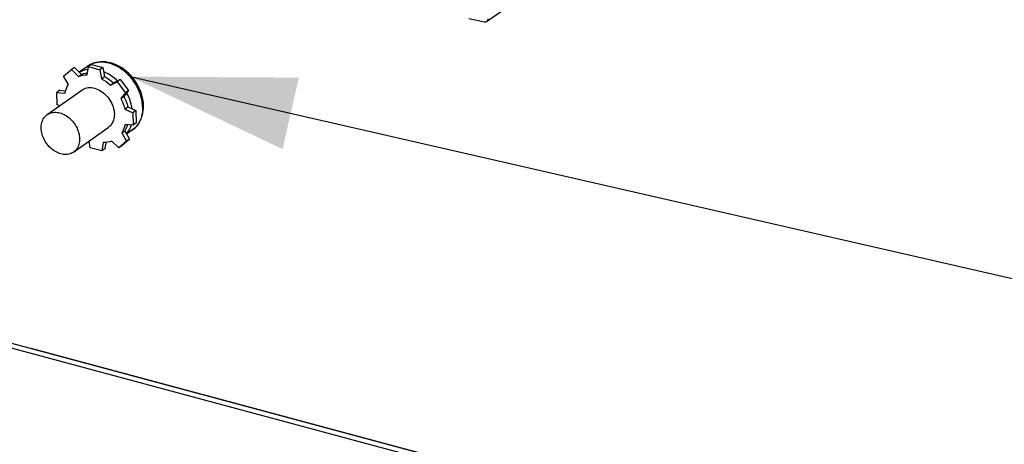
# Model space of a CAD drawing. Header units: millimetres. Extents: x 6 to 414, y 7 to 290.
# Tile 49 of 256: x 153.14 to 163.89, y 126.12 to 130.75. Entities that reach past the tile are written whole.
import ezdxf

# ---------------------------------------------------------------- set-up
doc = ezdxf.new("R2010")
doc.units = ezdxf.units.MM
doc.header["$LTSCALE"] = 23.1
doc.layers.get('0').update_dxf_attribs({"linetype": 'CONTINUOUS'})
doc.layers.add('00_COMPONENTS', color=7, linetype='CONTINUOUS')
doc.layers.add('02___PRT_ALL_AXES', color=7, linetype='CONTINUOUS')
doc.styles.get("Standard").update_dxf_attribs({"font": 'txt', "width": 0.6})
doc.dimstyles.get("Standard").update_dxf_attribs({"dimtxt": 2.5, "dimasz": 1.8, "dimexe": 0.05, "dimexo": 0.0625, "dimtad": 1, "dimzin": 0, "dimdsep": 46, "dimtxsty": 'Standard', "dimblk": '_FILLED', "dimblk1": '_FILLED', "dimblk2": '_FILLED', "dimcen": 0.09, "dimadec": 0, "dimazin": 0, "dimtol": 1, "dimtp": 0.01, "dimtm": 0.01, "dimtfac": 1, "dimtofl": 0, "dimtmove": 0, "dimatfit": 3, "dimldrblk": '_FILLED', "dimfxl": 0, "dimtolj": 1, "dimtzin": 0, "dimarcsym": 0})

# ---------------------------------------------------------------- blocks, each defined once
blk = doc.blocks.new('_FILLED')
at = {"color": 0, "linetype": 'ByBlock'}
blk.add_solid([(0, 0), (-1, 0.2222), (-1, -0.2222)], dxfattribs=at)

msp = doc.modelspace()

# ---------------------------------------------------------------- linework, layer by layer
at = {"color": 7, "linetype": 'Continuous'}
for p, q in [((158.239, 130.732), (158.494, 130.913)), ((158.214, 130.728), (158.044, 130.764)), ((153.738, 130.232), (153.705, 130.209)), ((153.738, 130.232), (153.813, 130.157)), ((153.876, 130.151), (153.889, 130.241)), ((153.922, 130.264), (153.889, 130.241)), ((153.889, 130.241), (154.015, 130.208)), ((153.922, 130.264), (154.048, 130.231)), ((154.048, 130.231), (154.015, 130.208)), ((154.048, 130.231), (154.066, 130.132)), ((153.618, 130.138), (153.705, 130.209)), ((153.672, 130.046), (153.618, 130.138)), ((153.705, 130.209), (153.78, 130.134)), ((153.78, 130.134), (153.813, 130.157)), ((154.015, 130.208), (154.033, 130.109)), ((154.033, 130.109), (154.066, 130.132)), ((154.131, 130.04), (154.203, 130.075)), ((154.131, 130.04), (154.163, 130.063)), ((154.14, 130.083), (154.163, 130.063)), ((154.163, 130.063), (154.236, 130.099)), ((154.236, 130.099), (154.203, 130.075)), ((154.203, 130.075), (154.295, 129.957)), ((154.236, 130.099), (154.327, 129.98)), ((153.578, 129.984), (153.546, 129.96)), ((153.546, 129.96), (153.634, 129.953)), ((153.549, 129.826), (153.546, 129.96)), ((153.578, 129.984), (153.641, 129.978)), ((153.634, 129.953), (153.641, 129.978)), ((154.295, 129.957), (154.245, 129.892)), ((154.245, 129.892), (154.277, 129.915)), ((154.327, 129.98), (154.277, 129.915)), ((154.277, 129.915), (154.291, 129.887)), ((154.327, 129.98), (154.295, 129.957)), ((153.576, 129.814), (153.549, 129.826)), ((154.287, 129.778), (154.32, 129.801)), ((154.32, 129.801), (154.409, 129.761)), ((154.287, 129.778), (154.376, 129.738)), ((154.409, 129.761), (154.376, 129.738)), ((154.376, 129.738), (154.38, 129.603)), ((154.409, 129.761), (154.412, 129.626)), ((154.38, 129.603), (154.291, 129.61)), ((154.412, 129.626), (154.38, 129.603)), ((154.254, 129.518), (154.286, 129.541)), ((154.254, 129.518), (154.307, 129.426)), ((154.286, 129.541), (154.34, 129.449)), ((153.91, 129.356), (153.897, 129.429)), ((154.05, 129.413), (154.036, 129.322)), ((154.079, 129.414), (154.069, 129.345)), ((154.22, 129.355), (154.145, 129.429)), ((154.307, 129.426), (154.22, 129.355)), ((154.253, 129.378), (154.22, 129.355)), ((154.34, 129.449), (154.253, 129.378)), ((154.34, 129.449), (154.307, 129.426)), ((154.036, 129.322), (153.91, 129.356)), ((154.069, 129.345), (154.036, 129.322))]:
    msp.add_line(p, q, dxfattribs=at)
at = {"color": 4, "linetype": 'Continuous'}
msp.add_line((158.306, 125.812), (153.266, 127.165), dxfattribs=at)
at = {"color": 7, "linetype": 'Continuous'}
for points in [[(158.239, 130.733), (158.236, 130.73), (158.229, 130.728), (158.222, 130.727), (158.214, 130.728)], [(158.252, 130.762), (158.252, 130.754), (158.25, 130.746), (158.246, 130.74), (158.242, 130.734), (158.239, 130.733)], [(153.78, 130.134), (153.803, 130.142), (153.826, 130.147), (153.851, 130.15), (153.876, 130.151)], [(153.813, 130.157), (153.835, 130.165), (153.859, 130.17), (153.879, 130.173)], [(154.066, 130.132), (154.091, 130.118), (154.116, 130.101), (154.14, 130.083)], [(153.641, 129.978), (153.649, 130.002), (153.659, 130.025), (153.672, 130.046)], [(153.818, 129.986), (153.829, 129.993), (153.843, 130), (153.858, 130.006), (153.873, 130.009), (153.889, 130.012), (153.906, 130.013), (153.923, 130.012), (153.94, 130.01), (153.957, 130.006), (153.975, 130), (153.992, 129.993), (154.009, 129.985), (154.026, 129.975), (154.042, 129.964), (154.058, 129.952), (154.073, 129.938), (154.087, 129.924), (154.101, 129.908), (154.114, 129.892), (154.125, 129.875), (154.136, 129.857), (154.145, 129.839), (154.153, 129.82), (154.16, 129.801), (154.165, 129.782), (154.169, 129.763), (154.172, 129.744), (154.173, 129.726)], [(154.033, 130.109), (154.059, 130.094), (154.083, 130.078), (154.107, 130.06), (154.131, 130.04)], [(154.245, 129.892), (154.258, 129.864), (154.27, 129.836), (154.28, 129.807), (154.287, 129.778)], [(154.291, 129.887), (154.302, 129.859), (154.312, 129.83), (154.32, 129.801)], [(154.173, 129.726), (154.172, 129.707), (154.171, 129.689), (154.168, 129.672), (154.163, 129.656), (154.157, 129.64), (154.15, 129.626), (154.141, 129.612), (154.132, 129.6), (154.121, 129.589), (154.109, 129.579), (154.107, 129.578)], [(154.291, 129.61), (154.285, 129.585), (154.276, 129.562), (154.266, 129.539), (154.254, 129.518)], [(154.317, 129.608), (154.309, 129.585), (154.299, 129.562), (154.286, 129.541)], [(154.099, 129.417), (154.075, 129.413), (154.05, 129.413)], [(154.145, 129.429), (154.123, 129.422), (154.099, 129.417)]]:
    msp.add_lwpolyline(points, dxfattribs=at)
at = {"layer": '00_COMPONENTS', "color": 3, "linetype": 'Continuous'}
msp.add_line((141.315, 130.372), (175.339, 121.242), dxfattribs=at)
at = {"layer": '00_COMPONENTS', "color": 7, "linetype": 'Continuous'}
msp.add_line((141.261, 130.333), (175.285, 121.203), dxfattribs=at)
at = {"layer": '02___PRT_ALL_AXES', "color": 7, "linetype": 'Continuous'}
for p, q in [((153.879, 130.244), (153.79, 130.18)), ((153.893, 130.253), (153.879, 130.244)), ((153.912, 130.263), (153.893, 130.253)), ((153.932, 130.272), (153.912, 130.263)), ((153.439, 129.717), (153.818, 129.986)), ((154.408, 129.583), (154.392, 129.568)), ((153.728, 129.309), (154.107, 129.578)), ((154.371, 129.551), (154.307, 129.505)), ((154.371, 129.551), (154.371, 129.551))]:
    msp.add_line(p, q, dxfattribs=at)
for points in [[(153.931, 130.273), (153.91, 130.263), (153.89, 130.251), (153.879, 130.244)], [(154.491, 129.817), (154.49, 129.842), (154.487, 129.871), (154.481, 129.9), (154.474, 129.929), (154.465, 129.958), (154.454, 129.986), (154.441, 130.015), (154.427, 130.042), (154.411, 130.069), (154.393, 130.095), (154.374, 130.12), (154.353, 130.143), (154.332, 130.166), (154.309, 130.186), (154.285, 130.206), (154.26, 130.223), (154.235, 130.239), (154.209, 130.253), (154.183, 130.264), (154.157, 130.274), (154.13, 130.282), (154.104, 130.288), (154.078, 130.292), (154.052, 130.294), (154.026, 130.293), (154.001, 130.291), (153.977, 130.287), (153.954, 130.281), (153.931, 130.273)], [(154.482, 129.801), (154.481, 129.828), (154.478, 129.854), (154.473, 129.881), (154.467, 129.908), (154.459, 129.934), (154.449, 129.961), (154.438, 129.987), (154.426, 130.013), (154.412, 130.038), (154.397, 130.063), (154.38, 130.087), (154.362, 130.11), (154.344, 130.132), (154.324, 130.153), (154.303, 130.173), (154.282, 130.191), (154.259, 130.208), (154.236, 130.224), (154.213, 130.238), (154.189, 130.25), (154.165, 130.261), (154.141, 130.27), (154.116, 130.278), (154.092, 130.283), (154.068, 130.287), (154.044, 130.289), (154.02, 130.289), (153.997, 130.288), (153.975, 130.284), (153.953, 130.279), (153.932, 130.272)], [(153.885, 130.21), (153.866, 130.207), (153.845, 130.202), (153.824, 130.195), (153.804, 130.186), (153.791, 130.179)], [(154.207, 130.084), (154.195, 130.096), (154.173, 130.114), (154.151, 130.131), (154.128, 130.147), (154.105, 130.161), (154.081, 130.173), (154.057, 130.184), (154.056, 130.184)], [(154.369, 129.779), (154.365, 129.804), (154.358, 129.831), (154.35, 129.857), (154.341, 129.884), (154.33, 129.91), (154.317, 129.936), (154.307, 129.954)], [(154.371, 129.551), (154.382, 129.559), (154.401, 129.575), (154.418, 129.593), (154.433, 129.613), (154.447, 129.634), (154.46, 129.657), (154.47, 129.682), (154.478, 129.708), (154.485, 129.734), (154.489, 129.762), (154.491, 129.791), (154.491, 129.817)], [(154.482, 129.801), (154.482, 129.776), (154.48, 129.75), (154.477, 129.726), (154.471, 129.702), (154.465, 129.68), (154.456, 129.658), (154.446, 129.637), (154.435, 129.618), (154.422, 129.6), (154.408, 129.583)], [(153.373, 129.569), (153.373, 129.585), (153.375, 129.6), (153.377, 129.615), (153.38, 129.63), (153.385, 129.644), (153.39, 129.657), (153.396, 129.67), (153.404, 129.681), (153.412, 129.692), (153.421, 129.702), (153.431, 129.711), (153.439, 129.717)], [(153.439, 129.717), (153.442, 129.719), (153.453, 129.726), (153.465, 129.732), (153.478, 129.736), (153.491, 129.74), (153.505, 129.742), (153.519, 129.743), (153.533, 129.743), (153.548, 129.742), (153.563, 129.74), (153.578, 129.737), (153.593, 129.732), (153.608, 129.726), (153.623, 129.719), (153.637, 129.712), (153.652, 129.703), (153.666, 129.693), (153.679, 129.682), (153.692, 129.671), (153.705, 129.658), (153.717, 129.645), (153.728, 129.631), (153.738, 129.617), (153.748, 129.602), (153.757, 129.586), (153.765, 129.571), (153.772, 129.554), (153.778, 129.538), (153.783, 129.522), (153.787, 129.505), (153.79, 129.489), (153.792, 129.473), (153.793, 129.456)], [(154.357, 129.605), (154.356, 129.603), (154.348, 129.581), (154.338, 129.56), (154.327, 129.541), (154.314, 129.523), (154.304, 129.511)], [(153.728, 129.309), (153.725, 129.307), (153.713, 129.3), (153.701, 129.294), (153.689, 129.289), (153.675, 129.286), (153.662, 129.283), (153.647, 129.282), (153.633, 129.282), (153.618, 129.283), (153.604, 129.286), (153.589, 129.289), (153.574, 129.294), (153.559, 129.299), (153.544, 129.306), (153.529, 129.314), (153.515, 129.323), (153.501, 129.333), (153.487, 129.343), (153.474, 129.355), (153.462, 129.367), (153.45, 129.381), (153.438, 129.394), (153.428, 129.409), (153.418, 129.424), (153.409, 129.439), (153.401, 129.455), (153.394, 129.471), (153.388, 129.487), (153.383, 129.504), (153.379, 129.52), (153.376, 129.537), (153.374, 129.553), (153.373, 129.569)], [(154.392, 129.568), (154.376, 129.554), (154.371, 129.551)], [(153.793, 129.456), (153.793, 129.441), (153.792, 129.425), (153.79, 129.41), (153.786, 129.396), (153.782, 129.382), (153.776, 129.369), (153.77, 129.356), (153.763, 129.344), (153.755, 129.334), (153.745, 129.324), (153.735, 129.315), (153.728, 129.309)]]:
    msp.add_lwpolyline(points, dxfattribs=at)

# ---------------------------------------------------------------- leaders
at = {"color": 2, "linetype": 'Continuous'}
msp.add_leader([(154.344, 130.132), (209.995, 117.414)], dimstyle='Standard', override={"dimtad": 0}, dxfattribs=at)

doc.saveas('drawing.dxf')
